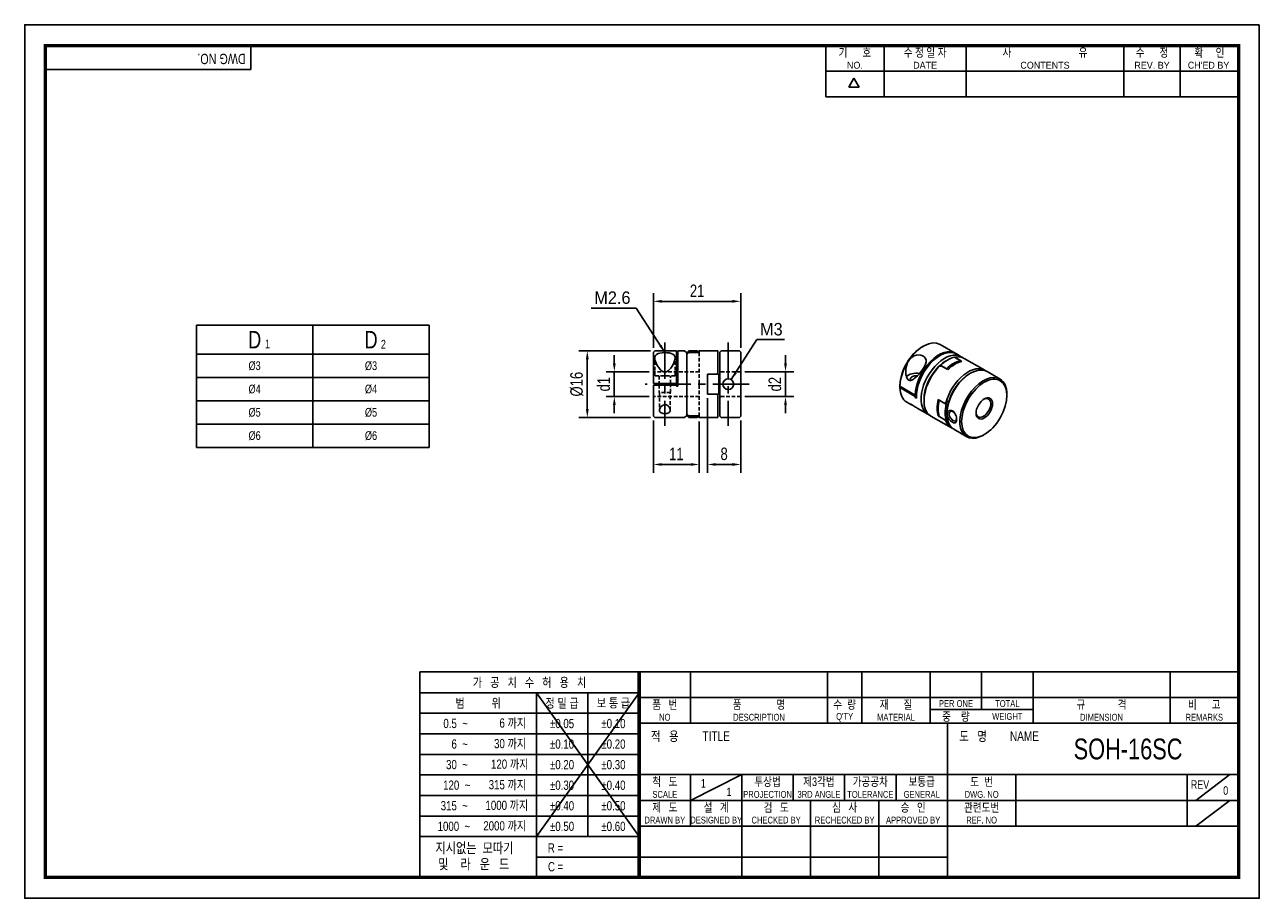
# Model space of a CAD drawing. Header units: millimetres. Extents: x 0 to 297, y 0 to 210.
import ezdxf
from ezdxf.enums import TextEntityAlignment as Align

# ---------------------------------------------------------------- set-up
doc = ezdxf.new("R2010")
doc.units = ezdxf.units.MM
doc.header["$LTSCALE"] = 7
for name, pattern in [('CENTER', [2, 1.25, -0.25, 0.25, -0.25]), ('CENTER2', [1.125, 0.75, -0.125, 0.125, -0.125]), ('DASHED', [0.75, 0.5, -0.25]), ('HIDDEN', [0.375, 0.25, -0.125]), ('HIDDEN2', [0.1875, 0.125, -0.0625]), ('PHANTOM2', [1.25, 0.625, -0.125, 0.125, -0.125, 0.125, -0.125])]:
    doc.linetypes.add(name, pattern=pattern)
doc.layers.get('0').update_dxf_attribs({"linetype": 'CONTINUOUS'})
doc.layers.get('Defpoints').update_dxf_attribs({"linetype": 'CONTINUOUS'})
for name, color, linetype in [('BM', 2, 'CONTINUOUS'), ('C', 1, 'CENTER2'), ('CT', 1, 'CENTER'), ('D', 7, 'CONTINUOUS'), ('DIM', 7, 'CONTINUOUS'), ('H', 3, 'HIDDEN'), ('HD', 4, 'DASHED'), ('P', 4, 'PHANTOM2')]:
    doc.layers.add(name, color=color, linetype=linetype)
doc.styles.get("Standard").update_dxf_attribs({"font": 'Gulim.ttf', "width": 0.8, "height": 3})
doc.dimstyles.new('LIM', dxfattribs={"dimtxt": 2, "dimasz": 2, "dimexe": 2, "dimexo": 1, "dimgap": 1, "dimtad": 1, "dimdec": 3, "dimzin": 9, "dimdsep": 46, "dimtxsty": 'Standard', "dimcen": 3, "dimclrd": 1, "dimclre": 1, "dimadec": 0, "dimazin": 0, "dimtfac": 1, "dimtdec": 3, "dimtmove": 0, "dimatfit": 3, "dimfxl": 0, "dimtolj": 1, "dimtzin": 0, "dimarcsym": 0})

# ---------------------------------------------------------------- blocks, each defined once
blk = doc.blocks.new('*D8')
at = {"layer": 'Defpoints', "color": 0}
for p in [(151.56, 131.59), (135.34, 115.59), (151.56, 115.59)]:
    blk.add_point(p, dxfattribs=at)
at = {"layer": 'DIM', "color": 1, "lineweight": -2}
for p, q in [((150.56, 131.59), (133.34, 131.59)), ((135.34, 129.59), (135.34, 117.59)), ((150.56, 115.59), (133.34, 115.59))]:
    blk.add_line(p, q, dxfattribs=at)
at = {"layer": 'DIM', "color": 1}
for points in [[(135.01, 129.59), (135.68, 129.59), (135.34, 131.59)], [(135.01, 117.59), (135.68, 117.59), (135.34, 115.59)]]:
    blk.add_solid(points, dxfattribs=at)
at = {"layer": 'DIM', "color": 0, "insert": (132.8, 123.59), "char_height": 3, "attachment_point": 5, "rotation": 90}
blk.add_mtext('\\A1;%%c16', dxfattribs=at)
blk = doc.blocks.new('*D9')
at = {"layer": 'Defpoints', "color": 0}
for p in [(141.84, 126.59), (151.26, 126.59), (151.26, 120.59)]:
    blk.add_point(p, dxfattribs=at)
at = {"layer": 'DIM', "color": 1, "lineweight": -2}
for p, q in [((141.84, 128.59), (141.84, 130.59)), ((150.26, 126.59), (139.84, 126.59)), ((141.84, 120.59), (141.84, 126.59)), ((150.26, 120.59), (139.84, 120.59)), ((141.84, 118.59), (141.84, 116.59))]:
    blk.add_line(p, q, dxfattribs=at)
at = {"layer": 'DIM', "color": 1}
for points in [[(141.51, 128.59), (142.18, 128.59), (141.84, 126.59)], [(141.51, 118.59), (142.18, 118.59), (141.84, 120.59)]]:
    blk.add_solid(points, dxfattribs=at)
at = {"layer": 'DIM', "color": 0, "insert": (139.3, 123.59), "char_height": 3, "attachment_point": 5, "rotation": 90}
blk.add_mtext('\\A1;d1', dxfattribs=at)
blk = doc.blocks.new('*D10')
at = {"layer": 'Defpoints', "color": 0}
for p in [(151.26, 115.89), (162.26, 115.59), (162.26, 104.28)]:
    blk.add_point(p, dxfattribs=at)
at = {"layer": 'DIM', "color": 1, "lineweight": -2}
for p, q in [((151.26, 114.89), (151.26, 102.28)), ((162.26, 114.59), (162.26, 102.28)), ((153.26, 104.28), (160.26, 104.28))]:
    blk.add_line(p, q, dxfattribs=at)
at = {"layer": 'DIM', "color": 1}
for points in [[(153.26, 104.62), (153.26, 103.95), (151.26, 104.28)], [(160.26, 104.62), (160.26, 103.95), (162.26, 104.28)]]:
    blk.add_solid(points, dxfattribs=at)
at = {"layer": 'DIM', "color": 0, "insert": (156.76, 106.82), "char_height": 3, "attachment_point": 5}
blk.add_mtext('\\A1;11', dxfattribs=at)
blk = doc.blocks.new('*D11')
at = {"layer": 'Defpoints', "color": 0}
for p in [(164.26, 121.19), (172.26, 115.89), (172.26, 104.28)]:
    blk.add_point(p, dxfattribs=at)
at = {"layer": 'DIM', "color": 1, "lineweight": -2}
for p, q in [((164.26, 120.19), (164.26, 102.28)), ((172.26, 114.89), (172.26, 102.28)), ((166.26, 104.28), (170.26, 104.28))]:
    blk.add_line(p, q, dxfattribs=at)
at = {"layer": 'DIM', "color": 1}
for points in [[(166.26, 104.62), (166.26, 103.95), (164.26, 104.28)], [(170.26, 104.62), (170.26, 103.95), (172.26, 104.28)]]:
    blk.add_solid(points, dxfattribs=at)
at = {"layer": 'DIM', "color": 0, "insert": (168.26, 106.82), "char_height": 3, "attachment_point": 5}
blk.add_mtext('\\A1;8', dxfattribs=at)
blk = doc.blocks.new('*D12')
at = {"layer": 'Defpoints', "color": 0}
for p in [(172.26, 143.5), (151.26, 131.29), (172.26, 131.29)]:
    blk.add_point(p, dxfattribs=at)
at = {"layer": 'DIM', "color": 1, "lineweight": -2}
for p, q in [((151.26, 132.29), (151.26, 145.5)), ((153.26, 143.5), (170.26, 143.5)), ((172.26, 132.29), (172.26, 145.5))]:
    blk.add_line(p, q, dxfattribs=at)
at = {"layer": 'DIM', "color": 1}
for points in [[(153.26, 143.84), (153.26, 143.17), (151.26, 143.5)], [(170.26, 143.84), (170.26, 143.17), (172.26, 143.5)]]:
    blk.add_solid(points, dxfattribs=at)
at = {"layer": 'DIM', "color": 0, "insert": (161.76, 146.04), "char_height": 3, "attachment_point": 5}
blk.add_mtext('\\A1;21', dxfattribs=at)
blk = doc.blocks.new('*D7')
at = {"layer": 'Defpoints', "color": 0}
for p in [(172.26, 126.59), (183.02, 126.59), (172.26, 120.59)]:
    blk.add_point(p, dxfattribs=at)
at = {"layer": 'DIM', "color": 1, "lineweight": -2}
for p, q in [((183.02, 128.59), (183.02, 130.59)), ((173.26, 126.59), (185.02, 126.59)), ((183.02, 120.59), (183.02, 126.59)), ((173.26, 120.59), (185.02, 120.59)), ((183.02, 118.59), (183.02, 116.59))]:
    blk.add_line(p, q, dxfattribs=at)
at = {"layer": 'DIM', "color": 1}
for points in [[(182.69, 128.59), (183.36, 128.59), (183.02, 126.59)], [(182.69, 118.59), (183.36, 118.59), (183.02, 120.59)]]:
    blk.add_solid(points, dxfattribs=at)
at = {"layer": 'DIM', "color": 0, "insert": (180.48, 123.59), "char_height": 3, "attachment_point": 5, "rotation": 90}
blk.add_mtext('\\A1;d2', dxfattribs=at)

msp = doc.modelspace()

# ---------------------------------------------------------------- linework, layer by layer
for p, q in [((54.437, 199.2323), (54.437, 205)), ((192.7139, 192.6407), (192.7139, 205)), ((206.7211, 192.6407), (206.7211, 205)), ((226.4959, 192.6407), (226.4959, 205)), ((264.3976, 192.6407), (264.3976, 205)), ((277.9928, 192.6407), (277.9928, 205)), ((54.437, 199.2323), (5, 199.2323)), ((192.7139, 198.8204), (291.588, 198.8204)), ((198.2565, 194.9765), (199.4924, 197.1172)), ((200.7283, 194.9765), (199.4924, 197.1172)), ((200.7283, 194.9765), (198.2565, 194.9765)), ((192.7139, 192.6407), (291.588, 192.6407)), ((41.3103, 137.7867), (41.3103, 108.3867)), ((41.3103, 137.7867), (97.3103, 137.7867)), ((97.3103, 137.7867), (97.3103, 108.3867)), ((95.0758, 54.437), (95.0758, 5)), ((147.8086, 54.437), (95.0758, 54.437)), ((292, 54.437), (147.8086, 54.437)), ((147.8086, 54.437), (147.8086, 5)), ((160.1679, 54.437), (160.1679, 42.0778)), ((193.1259, 54.437), (193.1259, 42.0778)), ((201.3654, 54.437), (201.3654, 42.0778)), ((217.8444, 54.437), (217.8444, 42.0778)), ((230.2037, 54.437), (230.2037, 45.3736)), ((242.563, 54.437), (242.563, 42.0778)), ((275.521, 54.437), (275.521, 42.0778)), ((147.8086, 49.4295), (95.0758, 49.4295)), ((147.8086, 49.4295), (123.0901, 14.8235)), ((123.0901, 49.4295), (147.8086, 14.8235)), ((123.0901, 49.4295), (123.0901, 5)), ((135.4493, 49.4295), (135.4493, 14.8235)), ((147.8086, 48.2574), (292, 48.2574)), ((217.8444, 45.3736), (242.563, 45.3736)), ((147.8086, 44.4858), (95.0758, 44.4858)), ((147.8086, 42.0778), (292, 42.0778)), ((221.9642, 5), (221.9642, 42.0778)), ((147.8086, 39.5421), (95.0758, 39.5421)), ((147.8086, 34.5984), (95.0758, 34.5984)), ((147.8086, 29.7185), (292, 29.7185)), ((160.1679, 23.5389), (172.5271, 29.7185)), ((160.1679, 29.7185), (160.1679, 17.3593)), ((172.5271, 29.7185), (172.5271, 5)), ((184.8864, 29.7185), (184.8864, 23.5389)), ((197.2457, 29.7185), (197.2457, 23.5389)), ((209.6049, 29.7185), (209.6049, 23.5389)), ((238.4432, 29.7185), (238.4432, 17.3593)), ((279.6407, 29.7185), (279.6407, 17.3593)), ((281.7006, 23.5389), (289.9401, 29.7185)), ((147.8086, 29.6547), (95.0758, 29.6547)), ((147.8086, 24.711), (95.0758, 24.711)), ((147.8086, 23.5389), (221.9642, 23.5389)), ((189.0061, 23.5389), (189.0061, 5)), ((205.4852, 23.5389), (205.4852, 5)), ((221.9642, 23.5389), (292, 23.5389)), ((281.7006, 17.3593), (289.9401, 23.5389)), ((147.8086, 19.7673), (95.0758, 19.7673)), ((147.8086, 17.3593), (292, 17.3593)), ((147.8086, 14.8235), (95.0758, 14.8235)), ((147.8086, 9.8798), (123.0901, 9.8798)), ((147.8086, 9.8798), (221.9642, 9.8798))]:
    msp.add_line(p, q)
at = {"color": 4}
for p, q in [((69.3103, 137.7867), (69.3103, 108.3867)), ((41.3103, 130.7867), (97.3103, 130.7867))]:
    msp.add_line(p, q, dxfattribs=at)
at = {"color": 1}
for p, q in [((41.3103, 125.1867), (97.3103, 125.1867)), ((41.3103, 119.5867), (97.3103, 119.5867)), ((41.3103, 113.9867), (97.3103, 113.9867))]:
    msp.add_line(p, q, dxfattribs=at)
at = {"color": 0}
msp.add_line((41.3103, 108.3867), (97.3103, 108.3867), dxfattribs=at)
msp.add_lwpolyline([(297, 210), (0, 210), (0, 0), (297, 0)], close=True)
msp.add_lwpolyline([(292, 205, 0.8, 0.8, 0), (5, 205, 0.8, 0.8, 0), (5, 5, 0.8, 0.8, 0), (292, 5, 0.8, 0.8, 0)], format="xyseb", close=True)
at = {"const_width": 0.824}
msp.add_lwpolyline([(147.8086, 5), (147.8086, 54.437)], dxfattribs=at)
at = {"layer": 'BM', "linetype": 'Continuous'}
for p, q in [((151.56, 131.5885), (151.26, 131.2885)), ((151.26, 123.7885), (151.26, 131.2885)), ((156.76, 131.5885), (151.56, 131.5885)), ((156.76, 131.5885), (156.76, 123.7885)), ((157.16, 123.0885), (157.16, 131.5885)), ((158.76, 131.5885), (157.16, 131.5885)), ((159.26, 131.0885), (158.76, 131.5885)), ((159.76, 131.5885), (159.26, 131.0885)), ((159.76, 131.22), (159.26, 130.6941)), ((159.26, 131.0885), (159.26, 130.6941)), ((159.26, 130.6941), (159.26, 116.4829)), ((161.76, 131.5885), (159.76, 131.5885)), ((161.76, 131.22), (159.76, 131.22)), ((162.26, 131.22), (160.06, 131.22)), ((166.76, 131.5885), (162.26, 131.5885)), ((162.26, 131.22), (162.26, 131.5885)), ((166.76, 131.5885), (166.76, 126.2885)), ((167.56, 131.5885), (167.26, 131.2885)), ((167.26, 131.2885), (167.26, 125.9885)), ((171.96, 131.5885), (167.56, 131.5885)), ((172.26, 131.2885), (171.96, 131.5885)), ((172.26, 131.2885), (172.26, 115.8885)), ((216.1963, 132.7419), (215.9841, 132.6194)), ((223.8732, 131.0152), (220.1963, 133.1381)), ((225.2874, 130.1987), (224.1561, 130.8519)), ((220.2975, 128.1136), (219.9439, 127.8883)), ((219.9439, 127.766), (219.9439, 127.8883)), ((221.7117, 127.2971), (220.2975, 128.1136)), ((222.0653, 127.093), (220.5096, 127.9911)), ((221.9945, 129.3942), (221.641, 129.1901)), ((225.1058, 129.2567), (223.6916, 130.0732)), ((223.9037, 130.1133), (223.9037, 129.9507)), ((225.4594, 129.0525), (223.9037, 129.9507)), ((230.9443, 126.9327), (225.9945, 129.7905)), ((164.26, 125.9885), (166.46, 125.9885)), ((164.26, 121.1885), (164.26, 125.9885)), ((164.56, 125.9885), (166.96, 125.9885)), ((166.46, 125.9885), (166.76, 126.2885)), ((166.96, 121.1885), (166.96, 125.9885)), ((166.96, 125.9885), (167.26, 125.9885)), ((167.26, 121.1885), (167.26, 125.9885)), ((227.51, 126.2099), (227.2978, 126.0874)), ((234.6212, 124.8098), (231.51, 126.6061)), ((151.56, 123.7885), (151.26, 123.7885)), ((151.26, 123.3885), (151.26, 115.8885)), ((151.26, 123.3885), (151.56, 123.3885)), ((151.56, 123.7885), (156.76, 123.7885)), ((151.56, 123.3885), (156.76, 123.3885)), ((151.5619, 123.7885), (151.5619, 123.3885)), ((156.76, 123.3885), (156.76, 123.7885)), ((156.76, 123.0885), (156.76, 123.3885)), ((156.76, 123.0885), (157.16, 123.0885)), ((210.5412, 123.1082), (210.5412, 123.3532)), ((210.5412, 123.1082), (214.2181, 120.9853)), ((210.5412, 123.0266), (210.6119, 123.0674)), ((210.5412, 123.0266), (210.5412, 122.7816)), ((210.5412, 122.7816), (214.2181, 120.6587)), ((164.26, 121.1885), (166.46, 121.1885)), ((164.56, 121.1885), (166.96, 121.1885)), ((166.76, 120.8885), (166.46, 121.1885)), ((166.76, 120.8885), (166.76, 115.5885)), ((167.26, 121.1885), (166.96, 121.1885)), ((167.26, 121.1885), (167.26, 115.8885)), ((212.1963, 119.2817), (213.1391, 118.7374)), ((214.2181, 120.9853), (214.5151, 121.1568)), ((214.2181, 120.6587), (214.501, 120.822)), ((214.4997, 120.5763), (214.2274, 120.4192)), ((214.2274, 120.4192), (214.5103, 120.2559)), ((219.7802, 119.8692), (221.3359, 118.971)), ((219.9045, 119.7974), (219.8889, 119.7885)), ((219.9924, 119.7467), (221.6894, 118.7669)), ((221.3359, 118.971), (221.6193, 119.1347)), ((221.6193, 119.1347), (222.3456, 119.554)), ((236.2781, 120.9027), (236.2781, 121.1476)), ((151.26, 115.8885), (151.56, 115.5885)), ((158.76, 115.5885), (159.26, 116.0885)), ((159.26, 116.4829), (159.76, 115.957)), ((159.26, 116.0885), (159.26, 116.4829)), ((159.26, 116.0885), (159.76, 115.5885)), ((161.76, 115.957), (159.76, 115.957)), ((162.26, 115.957), (160.06, 115.957)), ((162.26, 115.5885), (162.26, 115.957)), ((167.26, 115.8885), (167.56, 115.5885)), ((171.96, 115.5885), (172.26, 115.8885)), ((214.7171, 117.8263), (217.2874, 116.3423)), ((217.9945, 115.9341), (222.9443, 113.0763)), ((219.8847, 116.0103), (219.7802, 115.95)), ((219.7802, 115.95), (221.3359, 115.0519)), ((221.6894, 118.7669), (222.1244, 118.7731)), ((221.8531, 116.6569), (221.8531, 116.4119)), ((151.56, 115.5885), (158.76, 115.5885)), ((159.76, 115.5885), (161.76, 115.5885)), ((162.26, 115.5885), (166.76, 115.5885)), ((167.56, 115.5885), (171.96, 115.5885)), ((219.9924, 115.8275), (221.6894, 114.8477)), ((221.8344, 114.8498), (221.6193, 114.7256)), ((222.046, 114.8528), (221.6894, 114.8477)), ((223.51, 112.7497), (226.6212, 110.9534)), ((230.6212, 111.3497), (230.8334, 111.4721))]:
    msp.add_line(p, q, dxfattribs=at)
msp.add_circle((169.26, 123.5885), 1.3, dxfattribs=at)
for centre, radius, start, end in [((161.76, 131.0885), 0.5, 15.249763, 90), ((224.6653, 128.5954), 0.7946, 32.223292, 56.328442), ((164.56, 125.6885), 0.3, 90, 180), ((160.9954, 123.5885), 6.3897, 178.206323, 181.793677), ((142.1318, 123.5885), 14.4696, 359.208028, 0.791972), ((164.56, 121.4885), 0.3, 180, 270), ((227.0593, 117.8982), 7.4172, 165.27558, 195.214932), ((161.76, 116.0885), 0.5, 270, 344.750237)]:
    msp.add_arc(centre, radius, start, end, dxfattribs=at)
for centre, major_axis, start_param, end_param in [((216.1963, 126.2099), (-4, -6.9282), 3.14159265, 4.60212235), ((215.9841, 126.3324), (-3.85, -6.6684), 3.92699082, 5.4718102), ((219.8732, 124.087), (-4, -6.9282), 3.10622994, 5.47278454), ((220.1561, 123.9237), (-4, -6.9282), 3.14159265, 5.56032791), ((221.2874, 123.2705), (4, 6.9282), 0, 3.2300965), ((216.1963, 126.2099), (4, 6.9282), 1.4605297, 2.33119189), ((221.9945, 122.8623), (4, 6.9282), 1.12965796, 3.14159265), ((221.641, 123.0664), (3.75, 6.4952), 1.11112765, 2.38899579), ((221.641, 123.0664), (3.75, 6.4952), 0.78539816, 1.11112765), ((223.9037, 121.76), (-11.3137, 0), 5.01708164, 5.05664878), ((221.9945, 122.8623), (4, 6.9282), 0.48070551, 1.09009082), ((227.51, 119.6779), (-4, -6.9282), 3.14159265, 6.28318531), ((226.9443, 120.0045), (-4, -6.9282), 3.07082292, 5.15352734), ((223.4088, 122.0458), (4, 6.9282), 0.48070551, 1.09009082), ((223.7623, 121.8416), (4, 6.9282), 0.48070551, 1.09009082), ((221.9945, 122.8623), (-4, -6.9282), 3.14159265, 3.58273102), ((221.2874, 123.2705), (4, 6.9282), 6.19468146, 6.28318531), ((214.3931, 124.8014), (2.45, 0), 1.22079379, 2.74390428), ((214.3931, 124.8014), (-1.35, 0), 4.49289059, 6.28318531), ((214.3931, 124.8014), (-1.35, 0), 0, 0.4063299), ((227.2978, 119.8004), (-3.85, -6.6684), 3.92699082, 5.1808178), ((230.6212, 117.8816), (4, 6.9282), 0, 3.92699082), ((230.6212, 117.8816), (4, 6.9282), 5.49778714, 6.28318531), ((216.1963, 126.2099), (4, 6.9282), 2.3811971, 3.14159265), ((219.8732, 124.087), (-4, -6.9282), 5.52278975, 5.56032791), ((225.1765, 121.0251), (-4, -6.9282), 5.19309449, 5.8024798), ((225.3887, 120.9027), (-4, -6.9282), 5.19309449, 5.8024798), ((230.6212, 117.8816), (-1.25, -2.1651), 0, 3.86865858), ((227.0857, 119.9229), (-4, -6.9282), 5.19309449, 5.8024798), ((227.2978, 119.8004), (-3.85, -6.6684), 5.1808178, 5.49778714), ((230.6212, 117.8816), (-1.25, -2.1651), 5.55611938, 6.28318531), ((225.0351, 121.1068), (5.6569, -9.798), 5.01708164, 5.05664878), ((226.9443, 120.0045), (4, 6.9282), 2.70045429, 3.21236239)]:
    msp.add_ellipse(centre, major_axis=major_axis, ratio=0.57735027, start_param=start_param, end_param=end_param, dxfattribs=at)
for major_axis in [(-3.85, -6.6684), (1.4, 2.4249)]:
    msp.add_ellipse((230.8334, 117.7592), major_axis=major_axis, ratio=0.57735027, dxfattribs=at)
for points, knots in [([(151.56, 129.8335), (151.56, 129.3474), (151.7745, 128.7778), (152.2618, 127.9185), (152.4549, 127.6273), (152.9138, 127.0732), (153.1736, 126.7994), (153.6923, 126.5413), (153.8901, 126.4914), (154.2786, 126.5215), (154.4653, 126.5979), (154.9531, 126.8993), (155.2047, 127.18), (155.861, 128.0184), (156.1766, 128.6124), (156.5139, 129.7078), (156.5161, 130.2049), (155.9133, 130.9067), (155.278, 131.0982), (153.7483, 131.2087), (152.9226, 131.1468), (151.8066, 130.7078), (151.56, 130.3197), (151.56, 129.8335)], [0, 0, 0, 0, 0.125, 0.125, 0.1875, 0.1875, 0.25, 0.25, 0.28125, 0.28125, 0.3125, 0.3125, 0.375, 0.375, 0.5, 0.5, 0.625, 0.625, 0.75, 0.75, 0.875, 0.875, 1, 1, 1, 1]), ([(212.6607, 129.2677), (212.2314, 128.6228), (212.0141, 127.8572), (211.9295, 126.7088), (211.941, 126.32), (212.0567, 125.5597), (212.1544, 125.1805), (212.4462, 124.7147), (212.5726, 124.5854), (212.8557, 124.4562), (213.0087, 124.4546), (213.4436, 124.5534), (213.7137, 124.7331), (214.5055, 125.339), (215.0254, 125.8664), (216.0157, 127.0572), (216.4811, 127.73), (216.9343, 129.0568), (216.8718, 129.6958), (216.0171, 130.5415), (215.2655, 130.7312), (213.7611, 130.4155), (213.0901, 129.9125), (212.6607, 129.2677)], [0, 0, 0, 0, 0.125, 0.125, 0.1875, 0.1875, 0.25, 0.25, 0.28125, 0.28125, 0.3125, 0.3125, 0.375, 0.375, 0.5, 0.5, 0.625, 0.625, 0.75, 0.75, 0.875, 0.875, 1, 1, 1, 1]), ([(155.31, 117.3435), (155.31, 117.5915), (155.2052, 117.8597), (154.8194, 118.3564), (154.5107, 118.6097), (153.9247, 118.6732), (153.7208, 118.6318), (153.3829, 118.4747), (153.2421, 118.3643), (152.8954, 118.0064), (152.7604, 117.7352), (152.6819, 117.2326), (152.7457, 116.9914), (153.1473, 116.633), (153.4986, 116.5167), (154.2908, 116.4798), (154.6874, 116.5592), (155.1973, 116.8718), (155.31, 117.0956), (155.31, 117.3435)], [0, 0, 0, 0, 0.125, 0.125, 0.25, 0.25, 0.3125, 0.3125, 0.375, 0.375, 0.5, 0.5, 0.625, 0.625, 0.75, 0.75, 0.875, 0.875, 1, 1, 1, 1]), ([(214.7204, 117.8246), (214.654, 117.8628), (214.586, 117.9036), (214.2149, 118.1327), (213.8548, 118.3836), (213.4052, 118.6543), (213.2834, 118.7167), (213.1345, 118.7783), (213.1001, 118.7833), (213.082, 118.7638), (213.1792, 118.7087), (213.4073, 118.6234), (213.4597, 118.6051), (213.5179, 118.5855)], [0.09619918, 0.09619918, 0.09619918, 0.09619918, 0.125, 0.125, 0.25, 0.25, 0.3125, 0.3125, 0.375, 0.375, 0.5, 0.5, 0.531584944, 0.531584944, 0.531584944, 0.531584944]), ([(224.1866, 115.0647), (224.1865, 114.8862), (224.1473, 114.5684), (223.9363, 114.2994), (223.6159, 114.2296), (223.1849, 114.4035), (222.7163, 114.7488), (222.2952, 115.247), (221.9894, 115.8149), (221.8909, 116.3832), (221.9896, 116.884), (222.2957, 117.2065), (222.7169, 117.3341), (223.1854, 117.1818), (223.6167, 116.8143), (223.9367, 116.2579), (224.1481, 115.6363), (224.1867, 115.2429), (224.1866, 115.0647)], [0, 0, 0, 0, 0.0635096, 0.12660934, 0.18882843, 0.25001252, 0.31109048, 0.37341993, 0.43654209, 0.50015961, 0.563551, 0.62662608, 0.68892358, 0.75008795, 0.81116589, 0.87356211, 0.93660682, 1, 1, 1, 1]), ([(223.4851, 116.9047), (223.453, 116.9289), (223.1843, 117.108), (222.6065, 117.1223), (222.2191, 116.4123), (222.6055, 115.4586), (223.416, 114.7503), (224.0121, 114.6333), (224.1619, 114.9695), (224.181, 115.1805)], [0.232508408, 0.232508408, 0.232508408, 0.232508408, 0.249900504, 0.374914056, 0.499836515, 0.625032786, 0.749974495, 0.874920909, 0.979661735, 0.979661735, 0.979661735, 0.979661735])]:
    msp.add_open_spline(points, degree=3, knots=knots, dxfattribs=at)
for points in [[(219.8854, 119.7843), (219.8856, 119.7851), (219.8859, 119.7858), (219.8863, 119.7864)], [(219.8881, 119.7879), (219.8978, 119.7934), (219.9334, 119.7807), (219.9924, 119.7467)], [(219.9014, 115.9514), (219.9185, 115.8977), (219.9492, 115.8525), (219.9924, 115.8275)]]:
    msp.add_open_spline(points, degree=3, dxfattribs=at)
at = {"layer": 'C'}
msp.add_line((147.8086, 49.4295), (147.8086, 49.3961), dxfattribs=at)
at = {"layer": 'CT'}
for p, q in [((154.01, 133.5885), (154.01, 113.5885)), ((169.26, 133.5885), (169.26, 113.5885)), ((174.26, 123.5885), (149.26, 123.5885))]:
    msp.add_line(p, q, dxfattribs=at)
at = {"layer": 'H'}
msp.add_line((147.8086, 49.3128), (147.8086, 49.2711), dxfattribs=at)
at = {"layer": 'HD', "linetype": 'HIDDEN2'}
for p, q in [((162.26, 131.22), (162.26, 115.957)), ((151.56, 125.5885), (151.56, 129.8335)), ((156.46, 125.5885), (156.46, 129.8335)), ((162.26, 126.5885), (151.26, 126.5885)), ((156.46, 125.5885), (151.56, 125.5885)), ((152.66, 125.5885), (152.66, 123.7885)), ((155.36, 123.7885), (155.36, 125.5885)), ((172.26, 126.5885), (167.26, 126.5885)), ((152.66, 123.3885), (152.66, 121.5885)), ((155.36, 121.5885), (155.36, 123.3885)), ((162.26, 120.5885), (151.26, 120.5885)), ((155.36, 121.5885), (152.66, 121.5885)), ((152.71, 121.5885), (152.71, 117.3442)), ((155.31, 117.3435), (155.31, 121.5885)), ((172.26, 120.5885), (167.26, 120.5885))]:
    msp.add_line(p, q, dxfattribs=at)
at = {"layer": 'P'}
msp.add_line((147.8086, 49.221), (147.8086, 49.1627), dxfattribs=at)

# ---------------------------------------------------------------- texts
at = {"color": 0}
for s, insert, char_height, width, attachment_point in [('D', (55.3103, 134.2867), 4.2, 28, 5), ('D', (83.3103, 134.2867), 4.2, 28, 5), ('1', (57.8061, 134.3116), 2.1, 6.3, 1), ('2', (85.6765, 134.2311), 2.1, 3.36, 1), ('%%c3', (55.3103, 127.9867), 2.1, 28, 5), ('%%c3', (83.3103, 127.9867), 2.1, 28, 5), ('%%c4', (55.3103, 122.3867), 2.1, 28, 5), ('%%c4', (83.3103, 122.3867), 2.1, 28, 5), ('%%c5', (55.3103, 116.7867), 2.1, 28, 5), ('%%c5', (83.3103, 116.7867), 2.1, 28, 5), ('%%c6', (55.3103, 111.1867), 2.1, 28, 5), ('%%c6', (83.3103, 111.1867), 2.1, 28, 5)]:
    msp.add_mtext(s, dxfattribs=dict(at, insert=insert, char_height=char_height, width=width, attachment_point=attachment_point))
at = {"layer": 'D', "width": 0.8}
for s, height, p in [('확     인', 2.05988, (284.9964, 203.3521)), ('기      호', 2.05988, (199.7175, 203.3521)), ('수 정 일 자', 2.05988, (216.6085, 203.3521)), ('사                           유', 2.059877, (245.4468, 203.3521)), ('수      정', 2.05988, (271.1952, 203.3521)), ('가   공   치   수   허   용   치', 2.224667, (121.4422, 51.9333)), ('범          위', 2.224667, (109.0829, 46.9576)), ('정 밀 급', 2.22467, (129.2697, 46.9576)), ('보 통 급', 2.22467, (141.629, 46.9576)), ('품   번', 2.05988, (153.9882, 46.6095)), ('품              명', 2.059877, (176.6469, 46.6095)), ('수  량', 2.05988, (197.2457, 46.6095)), ('재      질', 2.05988, (209.6049, 46.6095)), ('PER ONE', 1.6479, (224.0241, 46.8155)), ('TOTAL', 1.6479, (236.3833, 46.8155)), ('규             격', 2.059877, (259.042, 46.6095)), ('비      고', 2.05988, (283.7605, 46.6095)), ('NO', 1.6479, (153.9882, 43.5197)), ('DESCRIPTION', 1.647902, (176.6469, 43.5197)), ("Q'TY", 1.6479, (197.2457, 43.5197)), ('MATERIAL', 1.6479, (209.6049, 43.5197)), ('중    량', 2.05988, (224.0241, 43.7257)), ('WEIGHT', 1.6479, (236.3833, 43.7257)), ('DIMENSION', 1.6479, (259.042, 43.5197)), ('REMARKS', 1.6479, (283.7605, 43.5197)), ('%%p0.05', 2.22467, (129.2697, 42.0139)), ('%%p0.10', 2.22467, (141.629, 42.0139)), ('%%p0.10', 2.22467, (129.2697, 37.0702)), ('%%p0.20', 2.22467, (141.629, 37.0702)), ('적   용', 2.30706, (153.9882, 38.988)), ('TITLE', 2.30706, (166.3475, 38.988)), ('도   명', 2.30706, (228.1438, 38.988)), ('NAME', 2.30706, (240.5031, 38.988)), ('SOH-16SC', 5, (265.4275, 35.8982)), ('%%p0.20', 2.22467, (129.2697, 32.1265)), ('%%p0.30', 2.22467, (141.629, 32.1265)), ('%%p0.30', 2.22467, (129.2697, 27.1828)), ('%%p0.40', 2.22467, (141.629, 27.1828)), ('척   도', 2.05988, (153.9882, 28.0706)), ('1', 2.0599, (163.2577, 27.6586)), ('1', 2.0599, (169.4373, 25.5988)), ('투상법', 2.05988, (178.7068, 28.0706)), ('제3각법', 2.05988, (191.066, 28.0706)), ('가공공차', 2.05988, (203.4253, 28.0706)), ('보통급', 2.05988, (215.7845, 28.0706)), ('도  번', 2.05988, (230.2037, 28.0706)), ('REV', 2.05988, (282.7306, 27.3497)), ('0', 2.0599, (288.9102, 25.9078)), ('%%p0.40', 2.22467, (129.2697, 22.2391)), ('%%p0.50', 2.22467, (141.629, 22.2391)), ('SCALE', 1.6479, (153.9882, 24.9808)), ('PROJECTION', 1.6479, (178.7068, 24.9808)), ('3RD ANGLE', 1.6479, (191.066, 24.9808)), ('TOLERANCE', 1.6479, (203.4253, 24.9808)), ('GENERAL', 1.6479, (215.7845, 24.9808)), ('DWG. NO', 1.6479, (230.2037, 24.9808)), ('제   도', 2.05988, (153.9882, 21.891)), ('설   계', 2.05988, (166.3475, 21.891)), ('검   도', 2.05988, (180.7666, 21.891)), ('심   사', 2.05988, (197.2457, 21.891)), ('승   인', 2.05988, (213.7247, 21.891)), ('관련도번', 2.05988, (230.2037, 21.891)), ('%%p0.50', 2.22467, (129.2697, 17.2954)), ('%%p0.60', 2.22467, (141.629, 17.2954)), ('REF. NO', 1.6479, (230.2037, 18.8012))]:
    msp.add_text(s, height=height, dxfattribs=at).set_placement(p, align=Align.MIDDLE)
msp.add_text('DWG NO.', height=2.47185, rotation=180, dxfattribs=at).set_placement((53.1681, 203.0007))
at = {"layer": 'D'}
for s, p in [('NO.', (199.7175, 200.2623)), ('DATE', (216.6085, 200.2623)), ('CONTENTS', (245.4468, 200.2623)), ('REV. BY', (271.1952, 200.2623)), ("CH'ED BY", (284.7904, 200.2623))]:
    msp.add_text(s, height=1.6479, dxfattribs=at).set_placement(p, align=Align.MIDDLE)
at = {"layer": 'D', "width": 0.8}
for s, height, p in [('DRAWN BY', 1.6479, (153.9882, 17.9772)), ('DESIGNED BY', 1.647902, (166.3475, 17.9772)), ('CHECKED BY', 1.6479, (180.7666, 17.9772)), ('RECHECKED BY', 1.647902, (197.2457, 17.9772)), ('APPROVED BY', 1.647902, (213.7247, 17.9772))]:
    msp.add_text(s, height=height, dxfattribs=at).set_placement(p, align=Align.CENTER)
at = {"layer": 'D', "linetype": 'ByBlock', "width": 0.8}
for s, height, p in [('지시없는  모따기', 2.47185, (98.783, 10.8675)), ('및    라   운   드', 2.471852, (99.4623, 6.9968))]:
    msp.add_text(s, height=height, dxfattribs=at).set_placement(p)
at = {"layer": 'D', "width": 0.8}
for s, p in [('R = ', (125.8389, 10.9999)), ('C = ', (125.878, 6.4776))]:
    msp.add_text(s, height=2.22467, dxfattribs=at).set_placement(p)
at = {"layer": 'D', "char_height": 2.22467, "attachment_point": 6}
for s, insert, width in [('0.5  ~', (106.6111, 42.0139), 8.231062), ('6 까지', (120.6182, 42.0139), 9.803532), ('30 까지', (120.6182, 37.0702), 9.803491), ('6  ~', (106.6111, 37.0702), 8.231022), ('30  ~', (106.6111, 32.1265), 8.231022), ('120 까지', (121.1758, 32.1265), 12.652424), ('120  ~', (107.1976, 27.1828), 8.937991), ('315 까지', (120.6182, 27.1828), 12.097781), ('1000 까지', (121.1426, 22.2391), 13.382285), ('315  ~', (106.6111, 22.2391), 9.885083), ('1000  ~', (107.1704, 17.2954), 14.528725), ('2000 까지', (120.6182, 17.2954), 12.974319)]:
    msp.add_mtext(s, dxfattribs=dict(at, insert=insert, width=width))
at = {"layer": 'DIM'}
for s, p in [('M2.6', (137.0132, 142.8896)), ('M3', (176.8876, 135.3057))]:
    msp.add_text(s, height=3, dxfattribs=at).set_placement(p)

# ---------------------------------------------------------------- dimensions: what is measured, and where the dimension line sits
for base, p1, p2, picture, middle in [((172.26, 143.5021), (151.26, 131.2885), (172.26, 131.2885), '*D12', (161.76, 146.044)), ((172.26, 104.2818), (164.26, 121.1885), (172.26, 115.8885), '*D11', (168.26, 106.8198)), ((162.26, 104.2818), (151.26, 115.8885), (162.26, 115.5885), '*D10', (156.76, 106.8238))]:
    dim = msp.add_linear_dim(base=base, p1=p1, p2=p2, dimstyle='LIM', dxfattribs=at)
    dim.commit()
    dim.dimension.update_dxf_attribs({"geometry": picture, "text_midpoint": middle})
for base, p1, p2, text, picture, middle in [((135.3443, 115.5885), (151.56, 131.5885), (151.56, 115.5885), '%%c<>', '*D8', (132.8023, 123.5885)), ((141.8424, 126.5885), (151.26, 120.5885), (151.26, 126.5885), 'd1', '*D9', (139.2985, 123.5885)), ((183.0238, 126.5885), (172.26, 120.5885), (172.26, 126.5885), 'd2', '*D7', (180.4818, 123.5885))]:
    dim = msp.add_linear_dim(base=base, p1=p1, p2=p2, angle=90, text=text, dimstyle='LIM', dxfattribs=at)
    dim.commit()
    dim.dimension.update_dxf_attribs({"geometry": picture, "text_midpoint": middle})

# ---------------------------------------------------------------- leaders
for points in [[(154.01, 131.1724), (147.1321, 141.8988), (136.2634, 141.8988)], [(169.9617, 124.6829), (176.1378, 134.3148), (182.7548, 134.3148)]]:
    msp.add_leader(points, dimstyle='LIM', override={"dimgap": 1, "dimtad": 0}, dxfattribs=at)

doc.saveas('drawing.dxf')
